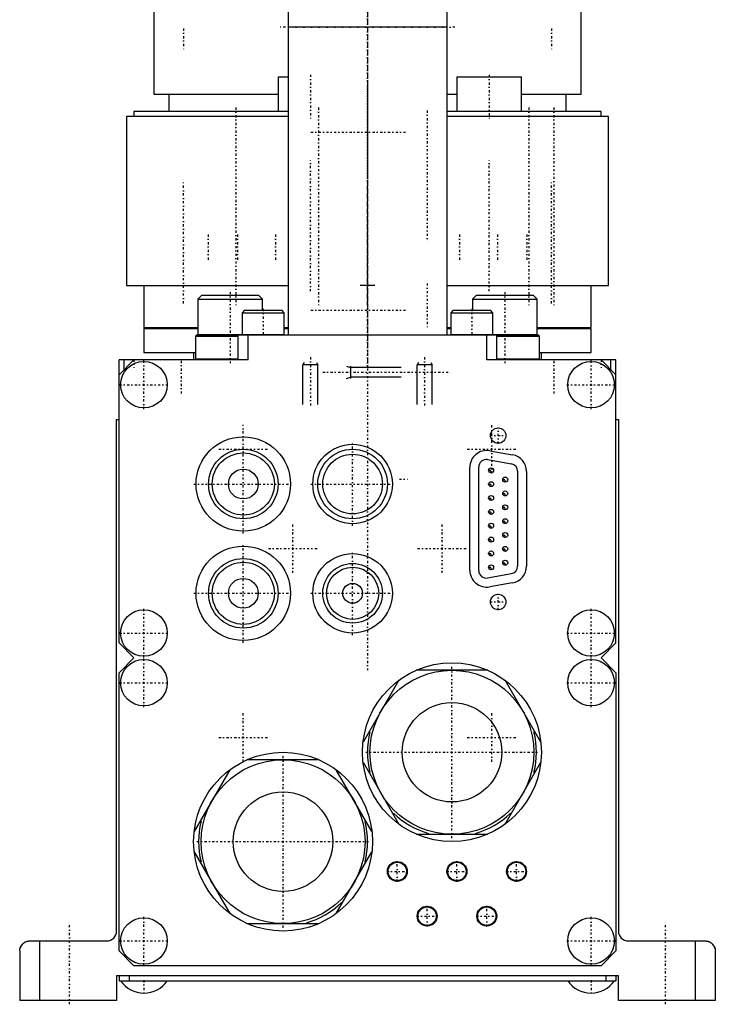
# Model space of a CAD drawing. Extents: x -70 to 70, y -1 to 583.
# Tile 1 of 2: x -70 to 70, y -1 to 197. Entities that reach past the tile are written whole.
import ezdxf

# ---------------------------------------------------------------- set-up
doc = ezdxf.new("R2010")
doc.units = 0
doc.linetypes.add('CENTER', pattern=[1.5, 0.45, -0.5, 0.05, -0.5])
for name, color, linetype in [('AM_0', 7, 'CONTINUOUS'), ('AM_10', 7, 'CONTINUOUS'), ('AM_7', 7, 'CENTER')]:
    doc.layers.add(name, color=color, linetype=linetype)

msp = doc.modelspace()

# ---------------------------------------------------------------- linework, layer by layer
at = {"layer": 'AM_0', "color": 7, "linetype": 'CONTINUOUS'}
for p, q in [((-16, 394.2), (-16, 134)), ((16, 394.2), (16, 134)), ((-43, 201.5), (-43, 182.5)), ((43, 182.5), (43, 201.5)), ((16, 196), (-16, 196)), ((-17.97, 186), (-17.97, 179)), ((-17.97, 186), (-16, 186)), ((17.97, 186), (17.97, 179)), ((17.97, 186), (30.97, 186)), ((30.97, 179), (30.97, 186)), ((-43, 182.5), (-17.98, 182.5)), ((-40, 182.5), (-40, 179)), ((16.02, 182.5), (17.97, 182.5)), ((30.97, 182.5), (43, 182.5)), ((40, 179), (40, 182.5)), ((-47, 179), (-47, 178)), ((-16.02, 179), (-47, 179)), ((47, 179), (16.02, 179)), ((47, 178), (47, 179)), ((-48.5, 178), (-48.5, 144)), ((-16.01, 178), (-48.5, 178)), ((48.5, 178), (16.01, 178)), ((48.5, 144), (48.5, 178)), ((-48.5, 144), (-16.01, 144)), ((-45, 144), (-45, 135.5)), ((1.5, 144), (-1.5, 144)), ((16.01, 144), (48.5, 144)), ((45, 135.5), (45, 144)), ((-33.32, 142), (-34.12, 141.2)), ((-34.12, 141.2), (-34.12, 134.1)), ((-34.12, 141.2), (-21.12, 141.2)), ((-33.32, 142), (-21.92, 142)), ((-21.12, 141.2), (-21.92, 142)), ((-21.12, 139), (-21.12, 141.2)), ((21.92, 142), (21.12, 141.2)), ((21.12, 141.2), (21.12, 139)), ((21.12, 141.2), (34.12, 141.2)), ((21.92, 142), (33.32, 142)), ((34.12, 141.2), (33.32, 142)), ((34.12, 134.1), (34.12, 141.2)), ((-24.75, 139), (-25.25, 138.5)), ((-24.75, 139), (-17.25, 139)), ((-16.75, 138.5), (-17.25, 139)), ((17.25, 139), (16.75, 138.5)), ((17.25, 139), (24.75, 139)), ((25.25, 138.5), (24.75, 139)), ((-25.25, 138.5), (-25.25, 134.1)), ((-25.25, 138.5), (-16.75, 138.5)), ((-16.75, 134.1), (-16.75, 138.5)), ((16.75, 138.5), (16.75, 134.1)), ((16.75, 138.5), (25.25, 138.5)), ((25.25, 134.1), (25.25, 138.5)), ((-45, 135.5), (-34.12, 135.5)), ((-45, 135.3), (-45, 130.5)), ((-45, 135.3), (-34.12, 135.3)), ((-41, 135.5), (-41, 135.3)), ((-16.76, 135.5), (-16.02, 135.5)), ((-16.76, 135.3), (-16.02, 135.3)), ((16.02, 135.5), (16.76, 135.5)), ((16.02, 135.3), (16.76, 135.3)), ((34.12, 135.5), (45, 135.5)), ((34.12, 135.3), (45, 135.3)), ((41, 135.3), (41, 135.5)), ((45, 130.5), (45, 135.3)), ((-34.42, 134), (-34.62, 133.8)), ((-34.62, 133.8), (-34.62, 129.2)), ((-34.62, 133.8), (-26, 133.8)), ((34.42, 134), (-34.42, 134)), ((-34.12, 134.1), (-34.02, 134)), ((-34.12, 134.1), (-16.75, 134.1)), ((-26, 129), (-26, 134)), ((-24, 129), (-24, 134)), ((16.75, 134.1), (34.12, 134.1)), ((24, 129), (24, 134)), ((26, 129), (26, 134)), ((26, 133.8), (34.62, 133.8)), ((34.02, 134), (34.12, 134.1)), ((34.62, 133.8), (34.42, 134)), ((34.62, 129.2), (34.62, 133.8)), ((-50, 72), (-50, 129)), ((-50, 126), (-47, 129)), ((-24, 129), (-50, 129)), ((-49, 127), (-49, 129)), ((-45, 130.5), (-34.63, 130.5)), ((-35, 130.5), (-35, 129)), ((-34.62, 129.2), (-34.42, 129)), ((-34.62, 129.2), (-26, 129.2)), ((50, 129), (24, 129)), ((26, 129.2), (34.62, 129.2)), ((34.42, 129), (34.62, 129.2)), ((34.63, 130.5), (45, 130.5)), ((35, 129), (35, 130.5)), ((47, 129), (50, 126)), ((49, 127), (49, 129)), ((50, 72), (50, 129)), ((-50.5, 14), (-50.5, 117)), ((-50.5, 117), (-50, 117)), ((50, 117), (50.5, 117)), ((50.5, 117), (50.5, 14)), ((24.59, 110.7), (29.19, 109.89)), ((20.6, 86.65), (20.6, 107.35)), ((22.4, 86.56), (22.4, 107.43)), ((24.16, 108.91), (28.96, 108.08)), ((30.2, 106.6), (30.2, 87.43)), ((32, 106.54), (32, 87.46)), ((28.97, 85.95), (24.17, 85.08)), ((29.19, 84.11), (24.59, 83.3)), ((-47, 69), (-50, 72)), ((50, 72), (47, 69)), ((-50, 66), (-47, 69)), ((47, 69), (50, 66)), ((-50, 10), (-50, 66)), ((24.19, 66.5), (9.81, 66.5)), ((50, 66), (50, 10)), ((6.31, 64.48), (-0.89, 52.02)), ((34.89, 52.02), (27.69, 64.48)), ((-9.81, 48.5), (-24.19, 48.5)), ((-0.89, 47.98), (6.31, 35.52)), ((27.69, 35.52), (34.89, 47.98)), ((-27.69, 46.48), (-34.89, 34.02)), ((0.89, 34.02), (-6.31, 46.48)), ((9.81, 33.5), (24.19, 33.5)), ((-34.89, 29.98), (-27.69, 17.52)), ((-6.31, 17.52), (0.89, 29.98)), ((-24.19, 15.5), (-9.81, 15.5)), ((-68, 12), (-52.5, 12)), ((-66, 12), (-66, 0)), ((52.5, 12), (68, 12)), ((66, 0), (66, 12)), ((-70, 10), (-70, 0)), ((-47, 7), (-50, 10)), ((50, 10), (47, 7)), ((70, 10), (70, 0)), ((47, 7), (-47, 7)), ((50.5, 5), (-50.5, 5)), ((-50.5, 5), (-50.5, 0)), ((-50, 5), (-50, 4)), ((-50, 4), (50, 4)), ((-48, 5), (-48, 4)), ((48, 5), (48, 4)), ((50, 5), (50, 4)), ((50.5, 0), (50.5, 5)), ((-50.5, 0), (-70, 0)), ((70, 0), (50.5, 0))]:
    msp.add_line(p, q, dxfattribs=at)
for points in [[(-70, 10, 0), (-70, 10.07, 0), (-69.99, 10.23, 0), (-69.96, 10.38, 0), (-69.95, 10.45, 0), (-69.93, 10.53, 0), (-69.88, 10.68, 0), (-69.82, 10.83, 0), (-69.75, 10.97, 0), (-69.66, 11.12, 0), (-69.56, 11.25, 0), (-69.51, 11.32, 0), (-69.45, 11.38, 0), (-69.32, 11.5, 0), (-69.18, 11.61, 0), (-69.03, 11.71, 0), (-68.87, 11.8, 0), (-68.7, 11.87, 0), (-68.61, 11.91, 0), (-68.51, 11.93, 0), (-68.32, 11.97, 0), (-68.2, 11.99, 0), (-68.16, 11.99, 0), (-68.13, 12, 0), (-68.11, 12, 0), (-68.09, 12, 0), (-68.05, 12, 0), (-68.02, 12, 0), (-68, 12, 0)], [(68, 12, 0), (68.02, 12, 0), (68.05, 12, 0), (68.09, 12, 0), (68.11, 12, 0), (68.13, 12, 0), (68.16, 11.99, 0), (68.2, 11.99, 0), (68.32, 11.97, 0), (68.51, 11.93, 0), (68.61, 11.91, 0), (68.7, 11.87, 0), (68.87, 11.8, 0), (69.03, 11.71, 0), (69.18, 11.61, 0), (69.32, 11.5, 0), (69.45, 11.38, 0), (69.51, 11.32, 0), (69.56, 11.25, 0), (69.66, 11.12, 0), (69.75, 10.97, 0), (69.82, 10.83, 0), (69.88, 10.68, 0), (69.93, 10.53, 0), (69.95, 10.45, 0), (69.96, 10.38, 0), (69.99, 10.23, 0), (70, 10.07, 0), (70, 10, 0)], [(68, 12, 0), (68.04, 12, 0), (68.11, 12, 0), (68.19, 11.99, 0), (68.23, 11.99, 0), (68.27, 11.98, 0), (68.34, 11.97, 0), (68.42, 11.96, 0), (68.5, 11.94, 0), (68.58, 11.92, 0), (68.65, 11.89, 0), (68.69, 11.88, 0), (68.73, 11.86, 0), (68.8, 11.83, 0), (68.88, 11.8, 0), (68.95, 11.76, 0), (69.02, 11.72, 0), (69.09, 11.68, 0), (69.13, 11.65, 0), (69.16, 11.63, 0), (69.2, 11.6, 0), (69.21, 11.59, 0), (69.22, 11.58, 0), (69.23, 11.58, 0), (69.23, 11.58, 0), (69.24, 11.57, 0), (69.25, 11.56, 0), (69.26, 11.55, 0), (69.28, 11.54, 0), (69.29, 11.53, 0), (69.29, 11.53, 0), (69.3, 11.52, 0), (69.31, 11.51, 0), (69.32, 11.5, 0), (69.32, 11.5, 0)], [(-70, 10, 0), (-70, 10, 0), (-70, 10, 0), (-70, 10, 0), (-70, 10, 0), (-70, 10, 0), (-70, 10, 0), (-70, 10, 0), (-70, 10, 0), (-70, 10, 0), (-70, 10, 0), (-70, 10, 0), (-70, 10, 0), (-70, 10.01, 0), (-70, 10.01, 0), (-70, 10.01, 0), (-70, 10.01, 0), (-70, 10.01, 0), (-70, 10.01, 0), (-70, 10.01, 0), (-70, 10.01, 0), (-70, 10.02, 0), (-70, 10.02, 0), (-70, 10.02, 0), (-70, 10.02, 0), (-70, 10.02, 0), (-70, 10.02, 0), (-70, 10.02, 0), (-70, 10.03, 0), (-70, 10.03, 0), (-70, 10.03, 0), (-70, 10.03, 0), (-70, 10.04, 0), (-70, 10.04, 0), (-70, 10.04, 0), (-70, 10.04, 0), (-70, 10.05, 0), (-70, 10.05, 0), (-70, 10.05, 0), (-70, 10.06, 0), (-70, 10.06, 0), (-70, 10.06, 0), (-70, 10.06, 0), (-70, 10.07, 0), (-70, 10.07, 0), (-70, 10.07, 0), (-70, 10.08, 0), (-70, 10.08, 0), (-70, 10.08, 0), (-70, 10.09, 0), (-70, 10.09, 0), (-70, 10.09, 0), (-70, 10.1, 0), (-70, 10.1, 0), (-70, 10.11, 0), (-70, 10.11, 0), (-70, 10.11, 0), (-70, 10.12, 0), (-70, 10.12, 0), (-70, 10.13, 0), (-70, 10.13, 0), (-70, 10.13, 0), (-70, 10.14, 0), (-70, 10.14, 0), (-69.99, 10.15, 0), (-69.99, 10.15, 0), (-69.99, 10.15, 0), (-69.99, 10.16, 0), (-69.99, 10.16, 0), (-69.99, 10.16, 0), (-69.99, 10.17, 0), (-69.99, 10.17, 0), (-69.99, 10.18, 0), (-69.99, 10.18, 0), (-69.99, 10.19, 0), (-69.99, 10.19, 0), (-69.99, 10.2, 0), (-69.99, 10.2, 0), (-69.99, 10.21, 0), (-69.99, 10.21, 0), (-69.99, 10.22, 0), (-69.99, 10.22, 0), (-69.99, 10.23, 0), (-69.99, 10.23, 0), (-69.99, 10.24, 0), (-69.99, 10.24, 0), (-69.98, 10.25, 0), (-69.98, 10.25, 0), (-69.98, 10.26, 0), (-69.98, 10.27, 0), (-69.98, 10.27, 0), (-69.98, 10.27, 0), (-69.98, 10.28, 0), (-69.98, 10.29, 0), (-69.98, 10.29, 0), (-69.98, 10.3, 0), (-69.98, 10.31, 0), (-69.98, 10.31, 0), (-69.98, 10.31, 0), (-69.97, 10.32, 0), (-69.97, 10.33, 0), (-69.97, 10.34, 0), (-69.97, 10.34, 0), (-69.97, 10.35, 0), (-69.97, 10.35, 0), (-69.97, 10.36, 0), (-69.97, 10.36, 0), (-69.97, 10.37, 0), (-69.96, 10.37, 0), (-69.96, 10.38, 0), (-69.96, 10.38, 0), (-69.96, 10.39, 0), (-69.96, 10.4, 0), (-69.96, 10.4, 0), (-69.96, 10.41, 0), (-69.96, 10.41, 0), (-69.96, 10.42, 0), (-69.95, 10.43, 0), (-69.95, 10.43, 0), (-69.95, 10.44, 0), (-69.95, 10.44, 0), (-69.95, 10.45, 0), (-69.95, 10.46, 0), (-69.95, 10.46, 0), (-69.94, 10.47, 0), (-69.94, 10.48, 0), (-69.94, 10.48, 0), (-69.94, 10.48, 0), (-69.94, 10.49, 0), (-69.94, 10.5, 0), (-69.94, 10.5, 0)], [(-69.95, 10.44, 0), (-69.95, 10.45, 0), (-69.94, 10.47, 0), (-69.94, 10.49, 0), (-69.94, 10.5, 0)], [(-69.32, 11.5, 0), (-69.31, 11.51, 0), (-69.29, 11.53, 0), (-69.27, 11.55, 0), (-69.26, 11.56, 0), (-69.25, 11.56, 0), (-69.22, 11.58, 0), (-69.2, 11.6, 0), (-69.18, 11.62, 0), (-69.16, 11.63, 0), (-69.13, 11.65, 0), (-69.12, 11.66, 0), (-69.11, 11.66, 0), (-69.09, 11.68, 0), (-69.06, 11.7, 0), (-69.04, 11.71, 0), (-69.01, 11.72, 0), (-68.99, 11.74, 0), (-68.98, 11.75, 0), (-68.96, 11.75, 0), (-68.94, 11.77, 0), (-68.91, 11.78, 0), (-68.9, 11.79, 0)], [(69.94, 10.5, 0), (69.94, 10.49, 0), (69.94, 10.47, 0), (69.95, 10.45, 0), (69.95, 10.44, 0)]]:
    msp.add_polyline3d(points, dxfattribs=at)
for centre, radius in [((-45, 124), 4.68), ((45, 124), 4.68), ((26.3, 113.75), 1.55), ((-25, 104), 9.5), ((-3, 104), 8), ((-25, 104), 7), ((-25, 104), 6.25), ((-3, 104), 7), ((-3, 104), 6), ((24.88, 106.76), 0.5), ((-25, 104), 3), ((27.72, 104.89), 0.5), ((24.88, 103.97), 0.5), ((24.88, 101.18), 0.5), ((27.72, 102.1), 0.5), ((27.72, 99.31), 0.5), ((24.88, 98.39), 0.5), ((24.88, 95.6), 0.5), ((27.72, 96.52), 0.5), ((24.88, 92.81), 0.5), ((27.72, 93.73), 0.5), ((-25, 82), 9.5), ((27.72, 90.94), 0.5), ((-3, 82), 8), ((24.88, 90.02), 0.5), ((-25, 82), 7), ((-25, 82), 6.25), ((-3, 82), 6), ((-3, 82), 5.25), ((24.88, 87.23), 0.5), ((27.72, 88.15), 0.5), ((-25, 82), 3), ((-3, 82), 2), ((26.3, 80.25), 1.55), ((-45, 74), 4.68), ((45, 74), 4.68), ((-45, 64), 4.68), ((17, 50), 18), ((45, 64), 4.68), ((17, 50), 16.5), ((17, 50), 10.01), ((-17, 32), 18), ((-17, 32), 16.5), ((-17, 32), 10.01), ((6, 26), 2), ((6, 26), 1.85), ((18, 26), 2), ((18, 26), 1.85), ((30, 26), 2), ((30, 26), 1.85), ((12, 17), 2), ((12, 17), 1.85), ((24, 17), 2), ((24, 17), 1.85), ((-45, 12), 4.68), ((45, 12), 4.68)]:
    msp.add_circle(centre, radius, dxfattribs=at)
for centre, radius, start, end in [((-25.15, 134.1), 0.1, 180, 270), ((-16.85, 134.1), 0.1, 270, 0), ((16.85, 134.1), 0.1, 180, 270), ((25.15, 134.1), 0.1, 270, 0), ((24, 107.35), 3.4, 80.0008, 180), ((28.6, 106.54), 3.4, 0, 80.0008), ((23.9, 107.43), 1.5, 80.1896, 180), ((28.7, 106.6), 1.5, 0, 80.1896), ((28.7, 87.43), 1.5, 280.2733, 0), ((28.6, 87.46), 3.4, 279.9992, 0), ((24, 86.65), 3.4, 180, 279.9992), ((23.9, 86.56), 1.5, 180, 280.2733), ((17, 50), 17, 166.0694, 193.9306), ((17, 50), 17, 346.0694, 13.9306), ((17, 50), 17, 226.0694, 253.9306), ((17, 50), 17, 286.0694, 313.9306), ((-17, 32), 17, 166.0694, 193.9306), ((-17, 32), 17, 346.0694, 13.9306), ((-17, 32), 17, 286.0694, 313.9306), ((-52.5, 14), 2, 270, 0), ((52.5, 14), 2, 180, 270), ((-68, 10), 2, 131.4096, 165.5225), ((68, 10), 2, 14.4775, 48.5904), ((-45, 7.17), 5.67, 213.9924, 326.0076), ((45, 7.17), 5.67, 213.9924, 326.0076)]:
    msp.add_arc(centre, radius, start, end, dxfattribs=at)
at = {"layer": 'AM_10', "color": 7, "linetype": 'CONTINUOUS'}
for p, q in [((-12.73, 128.47), (-13, 128)), ((-10, 128), (-13, 128)), ((-13, 120), (-13, 128)), ((-10.27, 128.47), (-10, 128)), ((-10, 120), (-10, 128)), ((-4.25, 127.75), (-3.4, 127.47)), ((-3.4, 127.75), (-3.4, 125.25)), ((6.75, 127.47), (-3.4, 127.47)), ((10.27, 128.47), (10, 128)), ((13, 128), (10, 128)), ((10, 120), (10, 128)), ((12.73, 128.47), (13, 128)), ((13, 120), (13, 128)), ((-4.25, 125.25), (-3.4, 125.53)), ((6.75, 125.53), (-3.4, 125.53))]:
    msp.add_line(p, q, dxfattribs=at)
at = {"layer": 'AM_7', "color": 4, "linetype": 'CENTER'}
for p, q in [((0, 582.98), (0, 66.53)), ((0, 454.2), (0, 146)), ((0, 199.1), (0, 127.65)), ((-37, 195.7), (-37, 191.3)), ((17.6, 196), (-17.6, 196)), ((37, 195.7), (37, 191.3)), ((-11.47, 186.4), (-11.47, 177.6)), ((24.47, 186.4), (24.47, 177.6)), ((0, 184.04), (0, 165.4)), ((0, 181.53), (0, 155.76)), ((-26.5, 179.82), (-26.5, 139.68)), ((-9.86, 179.82), (-9.86, 139.68)), ((12.02, 179.2), (12.02, 152.8)), ((32.45, 179.82), (32.45, 139.68)), ((37.48, 179.82), (37.48, 139.68)), ((-11.38, 174.86), (7.87, 174.86)), ((-11.47, 142.8), (-11.47, 169.2)), ((24.47, 142.8), (24.47, 169.2)), ((-37, 140.38), (-37, 165.12)), ((0, 140.38), (0, 165.12)), ((37, 140.38), (37, 165.12)), ((0, 158.1), (0, 132.33)), ((-32.04, 154.24), (-32.04, 148.96)), ((-26.16, 154.24), (-26.16, 148.96)), ((-18.5, 154.24), (-18.5, 148.96)), ((18.5, 154.24), (18.5, 148.96)), ((26.16, 154.24), (26.16, 148.96)), ((32.04, 154.24), (32.04, 148.96)), ((12.02, 144.4), (12.02, 135.6)), ((-27.62, 142.65), (-27.62, 128.35)), ((27.62, 142.65), (27.62, 128.35)), ((-21, 139.25), (-21, 133.75)), ((-11.38, 139), (7.87, 139)), ((21, 139.25), (21, 133.75)), ((-47, 129.07), (-47, 127.42)), ((-45, 119.09), (-45, 128.91)), ((-11.5, 129.53), (-11.5, 119.55)), ((11.5, 129.53), (11.5, 119.55)), ((45, 119.09), (45, 128.91)), ((47, 129.07), (47, 127.42)), ((-37.5, 128.8), (-37.5, 122.2)), ((37.5, 128.8), (37.5, 122.2)), ((-9, 126.5), (16.75, 126.5)), ((-49.91, 124), (-40.09, 124)), ((40.09, 124), (49.91, 124)), ((-25, 94.03), (-25, 115.91)), ((25, 106.09), (25, 115.91)), ((26.3, 112.12), (26.3, 115.38)), ((24.67, 113.75), (27.93, 113.75)), ((-3, 95.6), (-3, 112.4)), ((-29.91, 111), (-20.09, 111)), ((20.09, 111), (29.91, 111)), ((24.88, 106.23), (24.88, 107.28)), ((24.36, 106.76), (25.41, 106.76)), ((27.72, 104.36), (27.72, 105.42)), ((-34.98, 104), (-15.03, 104)), ((-11.4, 104), (5.4, 104)), ((6.42, 105), (8.07, 105)), ((24.36, 103.97), (25.41, 103.97)), ((24.88, 103.44), (24.88, 104.5)), ((27.2, 104.89), (28.25, 104.89)), ((24.36, 101.18), (25.41, 101.18)), ((24.88, 100.66), (24.88, 101.7)), ((27.2, 102.1), (28.25, 102.1)), ((27.72, 101.58), (27.72, 102.62)), ((27.2, 99.31), (28.25, 99.31)), ((27.72, 98.78), (27.72, 99.84)), ((24.36, 98.39), (25.41, 98.39)), ((24.88, 97.86), (24.88, 98.92)), ((-15, 86.09), (-15, 95.91)), ((15, 86.09), (15, 95.91)), ((24.36, 95.6), (25.41, 95.6)), ((24.88, 95.08), (24.88, 96.13)), ((27.2, 96.52), (28.25, 96.52)), ((27.72, 95.99), (27.72, 97.05)), ((24.88, 92.28), (24.88, 93.34)), ((27.2, 93.73), (28.25, 93.73)), ((27.72, 93.2), (27.72, 94.26)), ((-25, 72.03), (-25, 91.97)), ((24.36, 92.81), (25.41, 92.81)), ((27.72, 90.41), (27.72, 91.47)), ((-19.91, 91), (-10.09, 91)), ((-3, 73.6), (-3, 90.4)), ((10.09, 91), (19.91, 91)), ((24.36, 90.02), (25.41, 90.02)), ((24.88, 89.5), (24.88, 90.55)), ((27.2, 90.94), (28.25, 90.94)), ((24.36, 87.23), (25.41, 87.23)), ((24.88, 86.7), (24.88, 87.76)), ((27.2, 88.15), (28.25, 88.15)), ((27.72, 87.62), (27.72, 88.68)), ((-34.98, 82), (-15.03, 82)), ((-11.4, 82), (5.4, 82)), ((26.3, 78.62), (26.3, 81.88)), ((24.67, 80.25), (27.93, 80.25)), ((-45, 69.09), (-45, 78.91)), ((45, 69.09), (45, 78.91)), ((-49.91, 74), (-40.09, 74)), ((40.09, 74), (49.91, 74)), ((-45, 59.09), (-45, 68.91)), ((45, 59.09), (45, 68.91)), ((17, 32.67), (17, 67.33)), ((-49.91, 64), (-40.09, 64)), ((40.09, 64), (49.91, 64)), ((-25, 48.09), (-25, 57.91)), ((25, 48.09), (25, 57.91)), ((-29.91, 53), (-20.09, 53)), ((20.09, 53), (29.91, 53)), ((-0.32, 50), (34.33, 50)), ((-17, 14.68), (-17, 49.33)), ((-34.33, 32), (0.33, 32)), ((6, 23.9), (6, 28.1)), ((18, 23.9), (18, 28.1)), ((30, 23.9), (30, 28.1)), ((3.9, 26), (8.1, 26)), ((15.9, 26), (20.1, 26)), ((27.9, 26), (32.1, 26)), ((12, 14.9), (12, 19.1)), ((24, 14.9), (24, 19.1)), ((-45, 7.09), (-45, 16.91)), ((9.9, 17), (14.1, 17)), ((21.9, 17), (26.1, 17)), ((45, 7.09), (45, 16.91)), ((-60, -0.75), (-60, 15.75)), ((60, -0.75), (60, 15.75)), ((-49.91, 12), (-40.09, 12)), ((40.09, 12), (49.91, 12)), ((-45, 4.12), (-45, 1.38)), ((45, 4.12), (45, 1.38))]:
    msp.add_line(p, q, dxfattribs=at)

doc.saveas('drawing.dxf')
